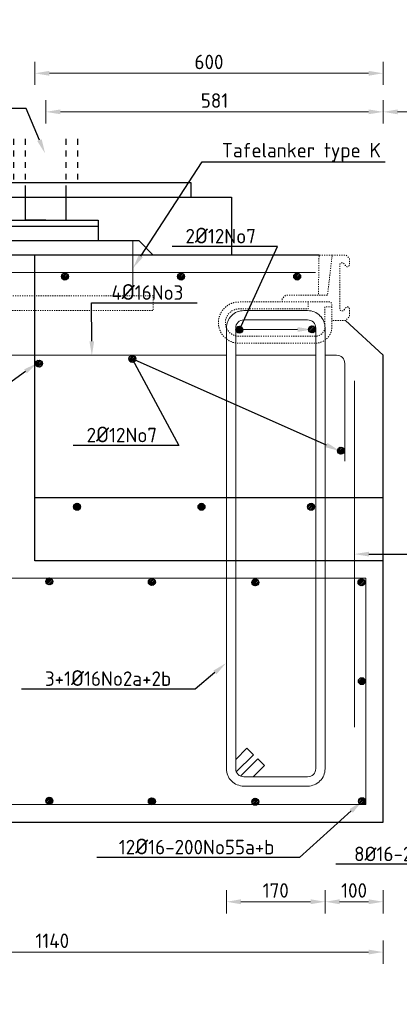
# Model space of a CAD drawing. Header units: millimetres. Extents: x -8028558 to 327273, y -63352 to 83293.
# Tile 39 of 195: x 97 to 751, y -8349 to -6653. Entities that reach past the tile are written whole.
import ezdxf
from ezdxf import colors
from ezdxf.entities.mleader import LeaderData, LeaderLine
from ezdxf.math import Vec2, Vec3

# ---------------------------------------------------------------- set-up
doc = ezdxf.new("R2010")
doc.units = ezdxf.units.MM
doc.linetypes.add('NLCS-HIDDEN', pattern=[4, 2, -2])
for name, color, linetype, lineweight in [('B-CO-BC-BETONVORM-AD', 252, 'Continuous', 18), ('B-CO-BC-BETONVORM-GD', 90, 'Continuous', 25), ('B-CO-BC-BETONVORM-M', 7, 'Continuous', 18), ('B-CO-BC-STORTNAAD-GD', 10, 'BC-STORTNAAD', 25), ('B-CO-BC-WAPENING-GD', 130, 'Continuous', 25), ('B-CO-BC-WAPENING_HOOFDWAPENING-G', 170, 'Continuous', 18), ('B-CO-SC-STAALVORM-AD', 252, 'Continuous', 18), ('B-CO-SC-STAALVORM-GN', 10, 'NLCS-HIDDEN', 13), ('B-GV-AM-AS_KUNSTWERK_GELUIDSWERENDEVOORZIENING-GD', 10, 'Continuous', 25), ('B-WE-BV-GELEIDECONSTRUCTIE_GELEIDERAIL-GD', 210, 'Continuous', 25), ('X-XX-AL-M', 7, 'Continuous', 18), ('X-XX-AL-VERWIJZING-T25', 7, 'Continuous', 25)]:
    doc.layers.add(name, color=color, linetype=linetype, lineweight=lineweight)
doc.styles.add('NLCS-ISO-MM10-T25', font='NLCS-ISO.ttf', dxfattribs={"height": 25})
doc.linetypes.add('BC-STORTNAAD', pattern='A,15,-1,[175,NLCS.SHX,S=1,R=0,X=0,Y=0],-1', length=17)
doc.dimstyles.new('NLCS-MM10-T25-PIJL_L0_H0', dxfattribs={"dimscale": 10, "dimtxt": 2.5, "dimasz": 2.5, "dimexe": 2, "dimexo": 2, "dimgap": 0.7, "dimtad": 1, "dimdec": 0, "dimzin": 0, "dimdsep": 46, "dimtxsty": 'NLCS-ISO-MM10-T25', "dimcen": 0, "dimdle": 2, "dimclrd": 256, "dimclre": 256, "dimclrt": 256, "dimadec": 0, "dimazin": 0, "dimtfac": 1, "dimtdec": 3, "dimtofl": 0, "dimtmove": 0, "dimatfit": 3, "dimfxl": 2, "dimfxlon": 1, "dimtfillclr": 256, "dimtolj": 1, "dimtzin": 0, "dimlwd": -1, "dimlwe": -1, "dimarcsym": 0})
doc.dimstyles.new('NLCS-MM10-T25-PIJL_L0_H4', dxfattribs={"dimscale": 10, "dimtxt": 2.5, "dimasz": 2.5, "dimexe": 2, "dimexo": 2, "dimgap": 0.7, "dimtad": 1, "dimdec": 0, "dimzin": 0, "dimdsep": 46, "dimtxsty": 'NLCS-ISO-MM10-T25', "dimcen": 0, "dimdle": 2, "dimclrd": 256, "dimclre": 256, "dimclrt": 256, "dimadec": 4, "dimazin": 0, "dimtfac": 1, "dimtdec": 3, "dimtofl": 0, "dimtmove": 0, "dimatfit": 3, "dimfxl": 2, "dimfxlon": 1, "dimtfillclr": 256, "dimtolj": 1, "dimtzin": 0, "dimlwd": -1, "dimlwe": -1, "dimarcsym": 0})
pattern_1 = [(45, (29559.305, 50.9847), (-2.8284271, 2.8284271), []), (45, (29559.305, 53.413), (-2.8284271, 2.8284271), []), (45, (29559.305, 53.513), (-2.8284271, 2.8284271), []), (45, (29559.305, 53.613), (-2.8284271, 2.8284271), [])]
pattern_2 = [(45, (29559.305, 0), (-2.8284271, 2.8284271), []), (45, (29559.305, 2.4284), (-2.8284271, 2.8284271), []), (45, (29559.305, 2.5284), (-2.8284271, 2.8284271), []), (45, (29559.305, 2.6284), (-2.8284271, 2.8284271), [])]
pattern_3 = [(45, (29559.305, 37), (-2.8284271, 2.8284271), []), (45, (29559.305, 39.4284), (-2.8284271, 2.8284271), []), (45, (29559.305, 39.5284), (-2.8284271, 2.8284271), []), (45, (29559.305, 39.6284), (-2.8284271, 2.8284271), [])]

# ---------------------------------------------------------------- blocks, each defined once
blk = doc.blocks.new('*D2062')
at = {"layer": 'B-CO-BC-BETONVORM-M', "transparency": 16777216}
for p, q in [((722.7, -6831.4), (722.7, -6791.4)), ((957.5, -6831.4), (957.5, -6791.4)), ((747.7, -6811.4), (932.5, -6811.4))]:
    blk.add_line(p, q, dxfattribs=at)
for points in [[(747.7, -6807.2), (747.7, -6815.5), (722.7, -6811.4)], [(932.5, -6807.2), (932.5, -6815.5), (957.5, -6811.4)]]:
    blk.add_solid(points, dxfattribs=at)
at = {"layer": 'B-CO-BC-BETONVORM-M', "transparency": 16777216, "insert": (840.1, -6791.9), "char_height": 25, "attachment_point": 5, "style": 'NLCS-ISO-MM10-T25'}
blk.add_mtext('\\A1;Var', dxfattribs=at)
blk = doc.blocks.new('*D2064')
at = {"layer": 'X-XX-AL-M', "transparency": 16777216}
for p, q in [((-417.3, -8239.1), (-417.3, -8279.1)), ((722.7, -8239.1), (722.7, -8279.1)), ((-392.3, -8259.1), (697.7, -8259.1))]:
    blk.add_line(p, q, dxfattribs=at)
for points in [[(-392.3, -8254.9), (-392.3, -8263.2), (-417.3, -8259.1)], [(697.7, -8254.9), (697.7, -8263.2), (722.7, -8259.1)]]:
    blk.add_solid(points, dxfattribs=at)
at = {"layer": 'X-XX-AL-M', "transparency": 16777216, "insert": (152.7, -8239.6), "char_height": 25, "attachment_point": 5, "style": 'NLCS-ISO-MM10-T25'}
blk.add_mtext('\\A1;1140', dxfattribs=at)
blk = doc.blocks.new('*D2065')
at = {"layer": 'B-CO-BC-BETONVORM-M', "transparency": 16777216}
for p, q in [((122.7, -6764.9), (122.7, -6724.9)), ((722.7, -6764.9), (722.7, -6724.9)), ((147.7, -6744.9), (697.7, -6744.9))]:
    blk.add_line(p, q, dxfattribs=at)
for points in [[(147.7, -6740.8), (147.7, -6749.1), (122.7, -6744.9)], [(697.7, -6740.8), (697.7, -6749.1), (722.7, -6744.9)]]:
    blk.add_solid(points, dxfattribs=at)
at = {"layer": 'B-CO-BC-BETONVORM-M', "transparency": 16777216, "insert": (422.7, -6725.4), "char_height": 25, "attachment_point": 5, "style": 'NLCS-ISO-MM10-T25'}
blk.add_mtext('\\A1;600', dxfattribs=at)
blk = doc.blocks.new('*D2066')
at = {"layer": 'X-XX-AL-M', "transparency": 16777216}
for p, q in [((452.7, -8152.4), (452.7, -8192.4)), ((622.7, -8152.4), (622.7, -8192.4)), ((477.7, -8172.4), (597.7, -8172.4))]:
    blk.add_line(p, q, dxfattribs=at)
for points in [[(477.7, -8168.2), (477.7, -8176.6), (452.7, -8172.4)], [(597.7, -8168.2), (597.7, -8176.6), (622.7, -8172.4)]]:
    blk.add_solid(points, dxfattribs=at)
at = {"layer": 'X-XX-AL-M', "transparency": 16777216, "insert": (537.7, -8152.9), "char_height": 25, "attachment_point": 5, "style": 'NLCS-ISO-MM10-T25'}
blk.add_mtext('\\A1;170', dxfattribs=at)
blk = doc.blocks.new('*D2056')
at = {"layer": 'X-XX-AL-M', "transparency": 16777216}
for p, q in [((-680.7, -7585.1), (-720.7, -7585.1)), ((-700.7, -8010.1), (-700.7, -7610.1)), ((-680.7, -8035.1), (-720.7, -8035.1))]:
    blk.add_line(p, q, dxfattribs=at)
for points in [[(-704.9, -7610.1), (-696.5, -7610.1), (-700.7, -7585.1)], [(-704.9, -8010.1), (-696.5, -8010.1), (-700.7, -8035.1)]]:
    blk.add_solid(points, dxfattribs=at)
at = {"layer": 'X-XX-AL-M', "transparency": 16777216, "insert": (-720.2, -7810.1), "char_height": 25, "attachment_point": 5, "rotation": 90, "style": 'NLCS-ISO-MM10-T25'}
blk.add_mtext('\\A1;450', dxfattribs=at)
blk = doc.blocks.new('*D2055')
at = {"layer": 'X-XX-AL-M', "transparency": 16777216}
for p, q in [((-680.7, -7185.1), (-720.7, -7185.1)), ((-700.7, -7560.1), (-700.7, -7210.1)), ((-680.7, -7585.1), (-720.7, -7585.1))]:
    blk.add_line(p, q, dxfattribs=at)
for points in [[(-704.9, -7210.1), (-696.5, -7210.1), (-700.7, -7185.1)], [(-704.9, -7560.1), (-696.5, -7560.1), (-700.7, -7585.1)]]:
    blk.add_solid(points, dxfattribs=at)
at = {"layer": 'X-XX-AL-M', "transparency": 16777216, "insert": (-720.2, -7385.1), "char_height": 25, "attachment_point": 5, "rotation": 90, "style": 'NLCS-ISO-MM10-T25'}
blk.add_mtext('\\A1;400', dxfattribs=at)
blk = doc.blocks.new('*D2053')
at = {"layer": 'X-XX-AL-M', "transparency": 16777216}
for p, q in [((622.7, -8152.4), (622.7, -8192.4)), ((722.7, -8152.4), (722.7, -8192.4)), ((647.7, -8172.4), (697.7, -8172.4))]:
    blk.add_line(p, q, dxfattribs=at)
for points in [[(647.7, -8168.2), (647.7, -8176.6), (622.7, -8172.4)], [(697.7, -8168.2), (697.7, -8176.6), (722.7, -8172.4)]]:
    blk.add_solid(points, dxfattribs=at)
at = {"layer": 'X-XX-AL-M', "transparency": 16777216, "insert": (672.7, -8152.9), "char_height": 25, "attachment_point": 5, "style": 'NLCS-ISO-MM10-T25'}
blk.add_mtext('\\A1;100', dxfattribs=at)
blk = doc.blocks.new('geleiderailconstructie')
at = {"layer": 'B-WE-BV-GELEIDECONSTRUCTIE_GELEIDERAIL-GD', "flags": 128}
for points in [[(-28291.3, -6868.1), (-28291.3, -6858.1)], [(-28221.3, -6868.1), (-28221.3, -6858.1)], [(-28291.3, -6888.1), (-28291.3, -6878.1)], [(-28221.3, -6888.1), (-28221.3, -6878.1)], [(-28291.3, -6908.1), (-28291.3, -6898.1)], [(-28221.3, -6908.1), (-28221.3, -6898.1)], [(-28291.3, -6928.1), (-28291.3, -6918.1)], [(-28221.3, -6928.1), (-28221.3, -6918.1)], [(-28256.3, -6998.1), (-28291.3, -6998.1), (-28291.3, -6938.1)], [(-28256.3, -6998.1), (-28221.3, -6998.1), (-28221.3, -6938.1)], [(-28346.3, -6998.1), (-28166.3, -6998.1)], [(-28346.3, -6998.1), (-28346.3, -7033.1)], [(-28166.3, -6998.1), (-28166.3, -7033.1)], [(-28346.3, -7008.1), (-28166.3, -7008.1)], [(-28416.3, -7033.1), (-28441.3, -7058.1)], [(-28416.3, -7033.1), (-28096.3, -7033.1)], [(-28096.3, -7033.1), (-28071.3, -7058.1)]]:
    blk.add_lwpolyline(points, dxfattribs=at)
blk = doc.blocks.new('*D2057')
at = {"layer": 'B-CO-BC-BETONVORM-M', "transparency": 16777216}
for p, q in [((141.7, -6831.4), (141.7, -6791.4)), ((722.7, -6831.4), (722.7, -6791.4)), ((697.7, -6811.4), (166.7, -6811.4))]:
    blk.add_line(p, q, dxfattribs=at)
for points in [[(166.7, -6807.2), (166.7, -6815.5), (141.7, -6811.4)], [(697.7, -6807.2), (697.7, -6815.5), (722.7, -6811.4)]]:
    blk.add_solid(points, dxfattribs=at)
at = {"layer": 'B-CO-BC-BETONVORM-M', "transparency": 16777216, "insert": (432.2, -6791.9), "char_height": 25, "attachment_point": 5, "style": 'NLCS-ISO-MM10-T25'}
blk.add_mtext('\\A1;581', dxfattribs=at)
blk = doc.blocks.new('Verankering geluidscherm')
at = {"layer": 'B-GV-AM-AS_KUNSTWERK_GELUIDSWERENDEVOORZIENING-GD', "flags": 128}
for points in [[(-29790.6, -6868.1), (-29790.6, -6858.1)], [(-29680.6, -6868.1), (-29680.6, -6858.1)], [(-29790.6, -6888.1), (-29790.6, -6878.1)], [(-29680.6, -6888.1), (-29680.6, -6878.1)], [(-29790.6, -6908.1), (-29790.6, -6898.1)], [(-29680.6, -6908.1), (-29680.6, -6898.1)], [(-29790.6, -6928.1), (-29790.6, -6918.1)], [(-29680.6, -6928.1), (-29680.6, -6918.1)], [(-29985.6, -6958.1), (-29985.6, -6933.1), (-29485.6, -6933.1), (-29485.6, -6958.1)], [(-30055.6, -7058.1), (-30055.6, -6958.1), (-29415.6, -6958.1), (-29415.6, -7058.1)]]:
    blk.add_lwpolyline(points, dxfattribs=at)

msp = doc.modelspace()

# ---------------------------------------------------------------- hatches: boundary and pattern name
at = {"layer": 'B-CO-SC-STAALVORM-AD'}
h = msp.add_hatch(dxfattribs=at)
h.set_pattern_fill('ACO-STAAL', color=256, pattern_type=2)
h.set_pattern_definition([(45, (30114.634, 903.943), (-2.8284271, 2.8284271), []), (45, (30114.634, 906.3716), (-2.8284271, 2.8284271), []), (45, (30114.634, 906.4716), (-2.8284271, 2.8284271), []), (45, (30114.634, 906.5716), (-2.8284271, 2.8284271), [])])
h.paths.add_polyline_path([(180.6, -7095.1, 1), (168.6, -7095.1, 1)])
h = msp.add_hatch(dxfattribs=at)
h.set_pattern_fill('ACO-STAAL', color=256, pattern_type=2)
h.set_pattern_definition([(45, (30314.634, 903.943), (-2.8284271, 2.8284271), []), (45, (30314.634, 906.3716), (-2.8284271, 2.8284271), []), (45, (30314.634, 906.4716), (-2.8284271, 2.8284271), []), (45, (30314.634, 906.5716), (-2.8284271, 2.8284271), [])])
h.paths.add_polyline_path([(380.6, -7095.1, 1), (368.6, -7095.1, 1)])
h = msp.add_hatch(dxfattribs=at)
h.set_pattern_fill('ACO-STAAL', color=256, pattern_type=2)
h.set_pattern_definition([(45, (30514.634, 903.943), (-2.8284271, 2.8284271), []), (45, (30514.634, 906.3716), (-2.8284271, 2.8284271), []), (45, (30514.634, 906.4716), (-2.8284271, 2.8284271), []), (45, (30514.634, 906.5716), (-2.8284271, 2.8284271), [])])
h.paths.add_polyline_path([(580.6, -7095.1, 1), (568.6, -7095.1, 1)])
h = msp.add_hatch(dxfattribs=at)
h.set_pattern_fill('ACO-STAAL', color=256, pattern_type=2)
h.set_pattern_definition(pattern_3)
h.paths.add_polyline_path([(469, -7186.8, -1), (481, -7186.8, -1)])
h = msp.add_hatch(dxfattribs=at)
h.set_pattern_fill('ACO-STAAL', color=256, pattern_type=2)
h.set_pattern_definition(pattern_3)
edge = h.paths.add_edge_path()
edge.add_arc((600.3, -7186.3), 6, 180, 540, ccw=False)
h = msp.add_hatch(dxfattribs=at)
h.set_pattern_fill('ACO-STAAL', color=256, pattern_type=2)
h.set_pattern_definition(pattern_1)
h.paths.add_polyline_path([(136, -7245.1, 1), (124, -7245.1, 1)])
h = msp.add_hatch(dxfattribs=at)
h.set_pattern_fill('ACO-STAAL', color=256, pattern_type=2)
h.set_pattern_definition(pattern_1)
h.paths.add_polyline_path([(296.6, -7237.1, 1), (284.6, -7237.1, 1)])
h = msp.add_hatch(dxfattribs=at)
h.set_pattern_fill('ACO-STAAL', color=256, pattern_type=2)
h.set_pattern_definition([(45, (29559.305, 17.1355), (-2.8284271, 2.8284271), []), (45, (29559.305, 19.564), (-2.8284271, 2.8284271), []), (45, (29559.305, 19.664), (-2.8284271, 2.8284271), []), (45, (29559.305, 19.764), (-2.8284271, 2.8284271), [])])
h.paths.add_polyline_path([(656, -7395.2, 1), (644, -7395.2, 1)])
h = msp.add_hatch(dxfattribs=at)
h.set_pattern_fill('ACO-STAAL', color=256, pattern_type=2)
h.set_pattern_definition(pattern_2)
h.paths.add_polyline_path([(201.5, -7491.9, 1), (189.5, -7491.9, 1)])
h = msp.add_hatch(dxfattribs=at)
h.set_pattern_fill('ACO-STAAL', color=256, pattern_type=2)
h.set_pattern_definition(pattern_2)
h.paths.add_polyline_path([(415.8, -7491.9, 1), (403.8, -7491.9, 1)])
h = msp.add_hatch(dxfattribs=at)
h.set_pattern_fill('ACO-STAAL', color=256, pattern_type=2)
h.set_pattern_definition(pattern_2)
h.paths.add_polyline_path([(604.5, -7491.9, 1), (592.5, -7491.9, 1)])
h = msp.add_hatch(dxfattribs=at)
h.set_pattern_fill('ACO-STAAL', color=256, pattern_type=2)
h.set_pattern_definition(pattern_2)
h.paths.add_polyline_path([(153.8, -7620.4, 1), (141.8, -7620.4, 1)])
h = msp.add_hatch(dxfattribs=at)
h.set_pattern_fill('ACO-STAAL', color=256, pattern_type=2)
h.set_pattern_definition(pattern_2)
h.paths.add_polyline_path([(330.3, -7621.5, 1), (318.3, -7621.5, 1)])
h = msp.add_hatch(dxfattribs=at)
h.set_pattern_fill('ACO-STAAL', color=256, pattern_type=2)
h.set_pattern_definition(pattern_2)
h.paths.add_polyline_path([(508.4, -7622.2, 1), (496.4, -7622.2, 1)])
h = msp.add_hatch(dxfattribs=at)
h.set_pattern_fill('ACO-STAAL', color=256, pattern_type=2)
h.set_pattern_definition([(45, (29742.372, 0), (-2.8284271, 2.8284271), []), (45, (29742.372, 2.4284), (-2.8284271, 2.8284271), []), (45, (29742.372, 2.5284), (-2.8284271, 2.8284271), []), (45, (29742.372, 2.6284), (-2.8284271, 2.8284271), [])])
h.paths.add_polyline_path([(691.5, -7622.2, 1), (679.5, -7622.2, 1)])
h = msp.add_hatch(dxfattribs=at)
h.set_pattern_fill('ACO-STAAL', color=256, pattern_type=2)
h.set_pattern_definition(pattern_2)
h.paths.add_polyline_path([(692, -7792.3, 1), (680, -7792.3, 1)])
h = msp.add_hatch(dxfattribs=at)
h.set_pattern_fill('ACO-STAAL', color=256, pattern_type=2)
h.set_pattern_definition(pattern_2)
h.paths.add_polyline_path([(153.8, -7998.4, 1), (141.8, -7998.4, 1)])
h = msp.add_hatch(dxfattribs=at)
h.set_pattern_fill('ACO-STAAL', color=256, pattern_type=2)
h.set_pattern_definition(pattern_2)
h.paths.add_polyline_path([(330.3, -7999.5, 1), (318.3, -7999.5, 1)])
h = msp.add_hatch(dxfattribs=at)
h.set_pattern_fill('ACO-STAAL', color=256, pattern_type=2)
h.set_pattern_definition(pattern_2)
h.paths.add_polyline_path([(508.4, -8000.2, 1), (496.4, -8000.2, 1)])
h = msp.add_hatch(dxfattribs=at)
h.set_pattern_fill('ACO-STAAL', color=256, pattern_type=2)
h.set_pattern_definition(pattern_2)
h.paths.add_polyline_path([(692.5, -7999.1, 1), (680.5, -7999.1, 1)])

# ---------------------------------------------------------------- linework, layer by layer
at = {"layer": 'B-CO-BC-BETONVORM-GD', "flags": 128}
for points in [[(612.3, -7058.1), (-642.3, -7058.1)], [(722.7, -7230.7), (658.1, -7170.7)], [(722.7, -7635.1), (722.7, -7230.7)], [(722.7, -8035.1), (722.7, -7585.1)], [(-417.3, -8035.1), (722.7, -8035.1)]]:
    msp.add_lwpolyline(points, dxfattribs=at)
at = {"layer": 'B-CO-BC-STORTNAAD-GD', "ltscale": 0.5, "flags": 128}
for points in [[(122.7, -7585.1), (122.7, -7058.1)], [(722.7, -7476.4), (122.7, -7476.4)], [(722.7, -7585.1), (122.7, -7585.1)]]:
    msp.add_lwpolyline(points, dxfattribs=at)
at = {"layer": 'B-CO-BC-WAPENING-GD'}
for centre in [(174.6, -7095.1), (374.6, -7095.1), (574.6, -7095.1), (475, -7186.8), (600.3, -7186.3), (130, -7245.1), (290.6, -7237.1), (650, -7395.2), (195.5, -7491.9), (409.8, -7491.9), (598.5, -7491.9), (147.8, -7620.4), (324.3, -7621.5), (502.4, -7622.2), (685.5, -7622.2), (686, -7792.3), (147.8, -7998.4), (324.3, -7999.5), (502.4, -8000.2), (686.5, -7999.1)]:
    msp.add_circle(centre, 6, dxfattribs=at)
at = {"layer": 'B-CO-BC-WAPENING_HOOFDWAPENING-G', "flags": 128}
for points in [[(291.7, -7033.1), (291.7, -7128.5)], [(-611.8, -7088.1), (606.2, -7088.1)], [(452.7, -7230.8), (-372.3, -7230.8)], [(606.7, -7230.8), (468.7, -7230.8)], [(642.6, -7230.8), (622.7, -7230.8)], [(656.6, -7413.2), (656.6, -7244.8)], [(673.2, -7275.1), (673.2, -7871.7)], [(692.7, -7615.1), (-367, -7615.1)], [(692.7, -8005.1), (692.7, -7615.1)], [(-387.3, -8005.1), (692.7, -8005.1)]]:
    msp.add_lwpolyline(points, dxfattribs=at)
at = {"layer": 'B-CO-BC-WAPENING_HOOFDWAPENING-G'}
for points in [[(452.7, -7273.2), (452.7, -7943.1, 0.414214), (482.7, -7973.1), (592.7, -7973.1, 0.414214), (622.7, -7943.1), (622.7, -7531), (622.7, -7273.2), (622.7, -7183.8, 0.414214), (592.7, -7153.8), (482.7, -7153.8, 0.414214), (452.7, -7183.8)], [(468.7, -7273.2), (468.7, -7943.1, 0.414214), (482.7, -7957.1), (592.7, -7957.1, 0.414214), (606.7, -7943.1), (606.7, -7531), (606.7, -7273.2), (606.7, -7183.8, 0.414214), (592.7, -7169.8), (482.7, -7169.8, 0.414214), (468.7, -7183.8)]]:
    msp.add_lwpolyline(points, format="xyb", close=True, dxfattribs=at)
at = {"layer": 'B-CO-BC-WAPENING_HOOFDWAPENING-G', "flags": 128}
msp.add_lwpolyline([(656.6, -7244.8, 0.414214), (642.6, -7230.8)], format="xyb", dxfattribs=at)
at = {"layer": 'B-CO-BC-WAPENING_HOOFDWAPENING-G'}
for points in [[(468.7, -7927.1), (488.1, -7907.8), (499.4, -7919.1), (469.8, -7948.6)], [(477.2, -7956), (506.8, -7926.4), (518.1, -7937.8), (498.7, -7957.1)]]:
    msp.add_lwpolyline(points, dxfattribs=at)
at = {"layer": 'B-CO-SC-STAALVORM-GN', "flags": 128}
for points in [[(549, -7139), (549, -7133), (554.5, -7127.4), (626.9, -7127.4), (634.9, -7058.1), (658.8, -7058.1), (664.6, -7063.9), (664.6, -7074.7, -0.748975), (658.1, -7076.6, 0.045064), (654.9, -7072.5, 0.61982), (648.1, -7074.5), (648.1, -7151.2, 0.61982), (654.9, -7153.2, 0.045064), (658.1, -7149.1, -0.748975), (664.6, -7151), (664.6, -7164.2), (658.1, -7170.7), (634.8, -7170.7)], [(634.5, -7147.5), (622.4, -7147.5), (622.4, -7184.1, -0.360277), (605.5, -7198.1), (474.5, -7198.1, -1), (474.5, -7151), (593.6, -7151), (593.6, -7139), (474.5, -7139, 1), (474.5, -7210.1), (605.5, -7210.1, 0.360277), (634.2, -7186.3), (634.5, -7177.8), (634.5, -7143.5, 0.3609), (630.8, -7139), (593.6, -7139)]]:
    msp.add_lwpolyline(points, format="xyb", dxfattribs=at)
msp.add_lwpolyline([(634.9, -7058.1), (612.3, -7058.1), (611.2, -7127.4)], dxfattribs=at)
msp.add_lwpolyline([(-43.3, -7128.5), (-43.3, -7153.5), (326.7, -7153.5), (326.7, -7128.5)], close=True, dxfattribs=at)

# ---------------------------------------------------------------- block references
at = {"layer": 'B-CO-BC-BETONVORM-AD'}
msp.add_blockref('Verankering geluidscherm', (29877.3, 0), dxfattribs=at)
at = {"layer": 'X-XX-AL-VERWIJZING-T25'}
msp.add_blockref('geleiderailconstructie', (28398.1, 0), dxfattribs=at)

# ---------------------------------------------------------------- dimensions: what is measured, and where the dimension line sits
at = {"layer": 'B-CO-BC-BETONVORM-M'}
dim = msp.add_linear_dim(base=(722.7, -6744.9), p1=(122.7, -7185.1), p2=(722.7, -7267.7), dimstyle='NLCS-MM10-T25-PIJL_L0_H0', dxfattribs=at)
dim.commit()
dim.dimension.update_dxf_attribs({"geometry": '*D2065', "text_midpoint": (422.7, -6725.4)})
dim = msp.add_linear_dim(base=(141.7, -6811.4), p1=(722.7, -7230.7), p2=(141.7, -7033.1), angle=180, dimstyle='NLCS-MM10-T25-PIJL_L0_H0', dxfattribs=at)
dim.commit()
dim.dimension.update_dxf_attribs({"geometry": '*D2057', "text_midpoint": (432.2, -6791.9)})
dim = msp.add_linear_dim(base=(957.5, -6811.4), p1=(722.7, -7585.1), p2=(957.5, -7585.1), text='Var', dimstyle='NLCS-MM10-T25-PIJL_L0_H0', dxfattribs=at)
dim.commit()
dim.dimension.update_dxf_attribs({"geometry": '*D2062', "text_midpoint": (840.1, -6791.9)})
at = {"layer": 'X-XX-AL-M'}
for base, p1, p2, picture, middle in [((-700.7, -7185.1), (722.7, -7585.1), (-642.3, -7185.1), '*D2055', (-720.2, -7385.1)), ((-700.7, -7585.1), (722.7, -8035.1), (722.7, -7585.1), '*D2056', (-720.2, -7810.1))]:
    dim = msp.add_linear_dim(base=base, p1=p1, p2=p2, angle=90, dimstyle='NLCS-MM10-T25-PIJL_L0_H4', dxfattribs=at)
    dim.commit()
    dim.dimension.update_dxf_attribs({"geometry": picture, "text_midpoint": middle})
for base, p1, p2, picture, middle in [((622.7, -8172.4), (452.7, -7943.1), (622.7, -7943.1), '*D2066', (537.7, -8152.9)), ((722.7, -8172.4), (622.7, -7943.1), (722.7, -8035.1), '*D2053', (672.7, -8152.9)), ((722.7, -8259.1), (-417.3, -8035.1), (722.7, -8035.1), '*D2064', (152.7, -8239.6))]:
    dim = msp.add_linear_dim(base=base, p1=p1, p2=p2, dimstyle='NLCS-MM10-T25-PIJL_L0_H4', dxfattribs=at)
    dim.commit()
    dim.dimension.update_dxf_attribs({"geometry": picture, "text_midpoint": middle})

# ---------------------------------------------------------------- leaders
at = {"layer": 'X-XX-AL-VERWIJZING-T25'}
ml = msp.add_multileader_mtext('Standard', dxfattribs=at)
ml.set_content('Merk B', color=256, style='NLCS-ISO-MM10-T25')
ml.set_leader_properties(color=256, linetype='ByLayer', lineweight=-1)
ml.build(insert=Vec2(0, 0))
ml.multileader.update_dxf_attribs({"text_left_attachment_type": 5, "text_right_attachment_type": 5, "dogleg_length": 25, "arrow_head_size": 25})
ctx = ml.context
ctx.base_point, ctx.char_height, ctx.arrow_head_size, ctx.landing_gap_size, ctx.plane_origin = Vec3(137517.8, -36029.7), 25, 25, 9, Vec3(137783.2, -36013.1)
ctx.left_attachment, ctx.right_attachment = 5, 5
notes = []
notes.append((ctx, [(0, (0, 0, 0), (0, 0), (1, 0), 1, [])]))
ctx.mtext.insert, ctx.mtext.flow_direction = Vec3(137526.8, -35999.7), 5
ml = msp.add_multileader_mtext('Standard', dxfattribs=at)
ml.set_content('Geleiderail type VLP 1LV 133', color=256, style='NLCS-ISO-MM10-T25')
ml.set_leader_properties(color=256, linetype='ByLayer', lineweight=-1)
ml.build(insert=Vec2(0, 0))
ml.multileader.update_dxf_attribs({"text_left_attachment_type": 5, "text_right_attachment_type": 5, "dogleg_length": 25, "arrow_head_size": 25})
ctx = ml.context
ctx.base_point, ctx.char_height, ctx.arrow_head_size, ctx.landing_gap_size, ctx.plane_origin = Vec3(-375.4, -6805.7), 25, 25, 9, Vec3(140.4, -6883.1)
ctx.left_attachment, ctx.right_attachment = 5, 5
notes.append((ctx, [(0, (1, 1, 0), (107.6, -6805.7), (-1, 0), 25, [(0, [(140.4, -6883.1)], 0, [])])]))
ctx.mtext.insert, ctx.mtext.flow_direction = Vec3(-366.4, -6773.2), 5
ml = msp.add_multileader_mtext('Standard', dxfattribs=at)
ml.set_content('Tafelanker type K', color=256, style='NLCS-ISO-MM10-T25')
ml.set_leader_properties(color=256, linetype='ByLayer', lineweight=-1)
ml.build(insert=Vec2(0, 0))
ml.multileader.update_dxf_attribs({"text_left_attachment_type": 5, "text_right_attachment_type": 5, "dogleg_length": 25, "arrow_head_size": 25})
ctx = ml.context
ctx.base_point, ctx.char_height, ctx.arrow_head_size, ctx.landing_gap_size, ctx.plane_origin = Vec3(436.1, -6897.4), 25, 25, 9, Vec3(291.7, -7080.8)
ctx.left_attachment, ctx.right_attachment = 5, 5
notes.append((ctx, [(1, (1, 1, 0), (411.1, -6897.4), (1, 0), 25, [(0, [(291.7, -7080.8)], 0, [])])]))
ctx.mtext.insert, ctx.mtext.flow_direction = Vec3(445.1, -6864.9), 5
ml = msp.add_multileader_mtext('Standard', dxfattribs=at)
ml.set_content('2{\\H1.08333x;Ø}12No7', color=256, style='NLCS-ISO-MM10-T25')
ml.set_leader_properties(color=256, linetype='ByLayer', lineweight=-1)
ml.build(insert=Vec2(0, 0))
ml.multileader.update_dxf_attribs({"text_left_attachment_type": 5, "text_right_attachment_type": 5, "dogleg_length": 25, "arrow_head_size": 25})
ctx = ml.context
ctx.base_point, ctx.char_height, ctx.arrow_head_size, ctx.landing_gap_size, ctx.plane_origin = Vec3(373.2, -7043.5), 25, 25, 9, Vec3(596.5, -7216.7)
ctx.left_attachment, ctx.right_attachment = 5, 5
notes.append((ctx, [(0, (1, 1, 0), (540.8, -7043.5), (-1, 0), 25, [(1, [(600.3, -7186.3), (475.4, -7186.8)], 0, [])])]))
ctx.mtext.insert, ctx.mtext.flow_direction = Vec3(382.2, -7011), 5
ml = msp.add_multileader_mtext('Standard', dxfattribs=at)
ml.set_content('4{\\H1.08333x;Ø}16No3', color=256, style='NLCS-ISO-MM10-T25')
ml.set_leader_properties(color=256, linetype='ByLayer', lineweight=-1)
ml.build(insert=Vec2(0, 0))
ml.multileader.update_dxf_attribs({"text_left_attachment_type": 5, "text_right_attachment_type": 5, "dogleg_length": 25, "arrow_head_size": 25})
ctx = ml.context
ctx.base_point, ctx.char_height, ctx.arrow_head_size, ctx.landing_gap_size, ctx.plane_origin = Vec3(245.5, -7140.7), 25, 25, 9, Vec3(213.1, -7217.3)
ctx.left_attachment, ctx.right_attachment = 5, 5
notes.append((ctx, [(1, (1, 1, 0), (220.5, -7140.7), (1, 0), 25, [(0, [(220.9, -7231.6)], 0, [])])]))
ctx.mtext.insert, ctx.mtext.flow_direction = Vec3(254.5, -7108.2), 5
ml = msp.add_multileader_mtext('Standard', dxfattribs=at)
ml.set_content('4{\\H1.08333x;Ø}12No9a,b', color=256, style='NLCS-ISO-MM10-T25')
ml.set_leader_properties(color=256, linetype='ByLayer', lineweight=-1)
ml.build(insert=Vec2(0, 0))
ml.multileader.update_dxf_attribs({"text_left_attachment_type": 5, "text_right_attachment_type": 5, "dogleg_length": 25, "arrow_head_size": 25})
ctx = ml.context
ctx.base_point, ctx.char_height, ctx.arrow_head_size, ctx.landing_gap_size, ctx.plane_origin = Vec3(-209.7, -7332.4), 25, 25, 9, Vec3(369.1, -7289.5)
ctx.left_attachment, ctx.right_attachment = 5, 5
notes.append((ctx, [(0, (1, 1, 0), (4.2, -7332.4), (-1, 0), 25, [(0, [(127, -7244)], 0, [])])]))
ctx.mtext.insert, ctx.mtext.flow_direction = Vec3(-200.7, -7299.9), 5
ml = msp.add_multileader_mtext('Standard', dxfattribs=at)
ml.set_content('2{\\H1.08333x;Ø}12No7', color=256, style='NLCS-ISO-MM10-T25')
ml.set_leader_properties(color=256, linetype='ByLayer', lineweight=-1)
ml.build(insert=Vec2(0, 0))
ml.multileader.update_dxf_attribs({"text_left_attachment_type": 5, "text_right_attachment_type": 5, "dogleg_length": 25, "arrow_head_size": 25})
ctx = ml.context
ctx.base_point, ctx.char_height, ctx.arrow_head_size, ctx.landing_gap_size, ctx.plane_origin = Vec3(202.9, -7386.2), 25, 25, 9, Vec3(524.1, -7633.6)
ctx.left_attachment, ctx.right_attachment = 5, 5
notes.append((ctx, [(0, (1, 1, 0), (370.5, -7386.2), (-1, 0), 25, [(0, [(647.9, -7395.7), (290.6, -7237.1)], 0, [])])]))
ctx.mtext.insert, ctx.mtext.flow_direction = Vec3(211.9, -7353.7), 5
ml = msp.add_multileader_mtext('Standard', dxfattribs=at)
ml.set_content('Stekken Ø12No5', color=256, style='NLCS-ISO-MM10-T25')
ml.set_leader_properties(color=256, linetype='ByLayer', lineweight=-1)
ml.build(insert=Vec2(0, 0))
ml.multileader.update_dxf_attribs({"text_left_attachment_type": 5, "text_right_attachment_type": 5, "dogleg_length": 25, "arrow_head_size": 25})
ctx = ml.context
ctx.base_point, ctx.char_height, ctx.arrow_head_size, ctx.landing_gap_size, ctx.plane_origin, ctx.plane_x_axis, ctx.plane_y_axis = Vec3(827.6, -7548.4), 25, 25, 9, Vec3(827.6, -7727.9), Vec3(0, 1), Vec3(-1, 0)
ctx.left_attachment, ctx.right_attachment = 5, 5
notes.append((ctx, [(0, (1, 1, 0), (827.6, -7573.4), (0, 1), 25, [(1, [(673.2, -7573.4), (1007, -7573.4)], 0, [])])]))
ctx.mtext.insert, ctx.mtext.text_direction, ctx.mtext.rotation, ctx.mtext.flow_direction = Vec3(797.6, -7539.4), Vec3(0, 1), 1.570796, 5
ml = msp.add_multileader_mtext('Standard', dxfattribs=at)
ml.set_content('3+1{\\H1.08333x;Ø}16No2a+2b', color=256, style='NLCS-ISO-MM10-T25')
ml.set_leader_properties(color=256, linetype='ByLayer', lineweight=-1)
ml.build(insert=Vec2(0, 0))
ml.multileader.update_dxf_attribs({"text_left_attachment_type": 5, "text_right_attachment_type": 5, "dogleg_length": 25, "arrow_head_size": 25})
ctx = ml.context
ctx.base_point, ctx.char_height, ctx.arrow_head_size, ctx.landing_gap_size, ctx.plane_origin = Vec3(131.1, -7805.9), 25, 25, 9, Vec3(452, -7761.3)
ctx.left_attachment, ctx.right_attachment = 5, 5
notes.append((ctx, [(0, (1, 1, 0), (398.7, -7805.9), (-1, 0), 25, [(0, [(452, -7761.3)], 0, [])])]))
ctx.mtext.insert, ctx.mtext.flow_direction = Vec3(140.1, -7773.4), 5
ml = msp.add_multileader_mtext('Standard', dxfattribs=at)
ml.set_content('12{\\H1.08333x;Ø}16-200No55a+b', color=256, style='NLCS-ISO-MM10-T25')
ml.set_leader_properties(color=256, linetype='ByLayer', lineweight=-1)
ml.build(insert=Vec2(0, 0))
ml.multileader.update_dxf_attribs({"text_left_attachment_type": 5, "text_right_attachment_type": 5, "dogleg_length": 25, "arrow_head_size": 25})
ctx = ml.context
ctx.base_point, ctx.char_height, ctx.arrow_head_size, ctx.landing_gap_size, ctx.plane_origin = Vec3(258.4, -8096.1), 25, 25, 9, Vec3(685.6, -7985.4)
ctx.left_attachment, ctx.right_attachment = 5, 5
notes.append((ctx, [(0, (1, 1, 0), (578.5, -8096.1), (-1, 0), 25, [(0, [(686.5, -7999.1)], 0, [])])]))
ctx.mtext.insert, ctx.mtext.flow_direction = Vec3(267.4, -8063.6), 5
ml = msp.add_multileader_mtext('Standard', dxfattribs=at)
ml.set_content('8Ø16-200No15', color=256, style='NLCS-ISO-MM10-T25')
ml.set_leader_properties(color=256, linetype='ByLayer', lineweight=-1)
ml.build(insert=Vec2(0, 0))
ml.multileader.update_dxf_attribs({"text_left_attachment_type": 5, "text_right_attachment_type": 5, "dogleg_length": 25, "arrow_head_size": 25})
ctx = ml.context
ctx.base_point, ctx.char_height, ctx.arrow_head_size, ctx.landing_gap_size, ctx.plane_origin = Vec3(663.7, -8107.5), 25, 25, 9, Vec3(996.8, -8067.4)
ctx.left_attachment, ctx.right_attachment = 5, 5
notes.append((ctx, [(0, (1, 1, 0), (911.7, -8107.5), (-1, 0), 25, [(0, [(996.8, -8067.4)], 0, [])])]))
ctx.mtext.insert, ctx.mtext.flow_direction = Vec3(672.7, -8077.5), 5
for ctx, leaders in notes:
    for number, flags, end, landing, length, lines in leaders:
        leader = LeaderData()
        leader.index, (leader.has_last_leader_line, leader.has_dogleg_vector, leader.attachment_direction) = number, flags
        leader.last_leader_point, leader.dogleg_vector, leader.dogleg_length = Vec3(end), Vec3(landing), length
        for number, points, colour, breaks in lines:
            line = LeaderLine()
            line.index, line.vertices, line.color, line.breaks = number, Vec3.list(points), colors.encode_raw_color(colour), breaks
            leader.lines.append(line)
        ctx.leaders.append(leader)

doc.saveas('drawing.dxf')
